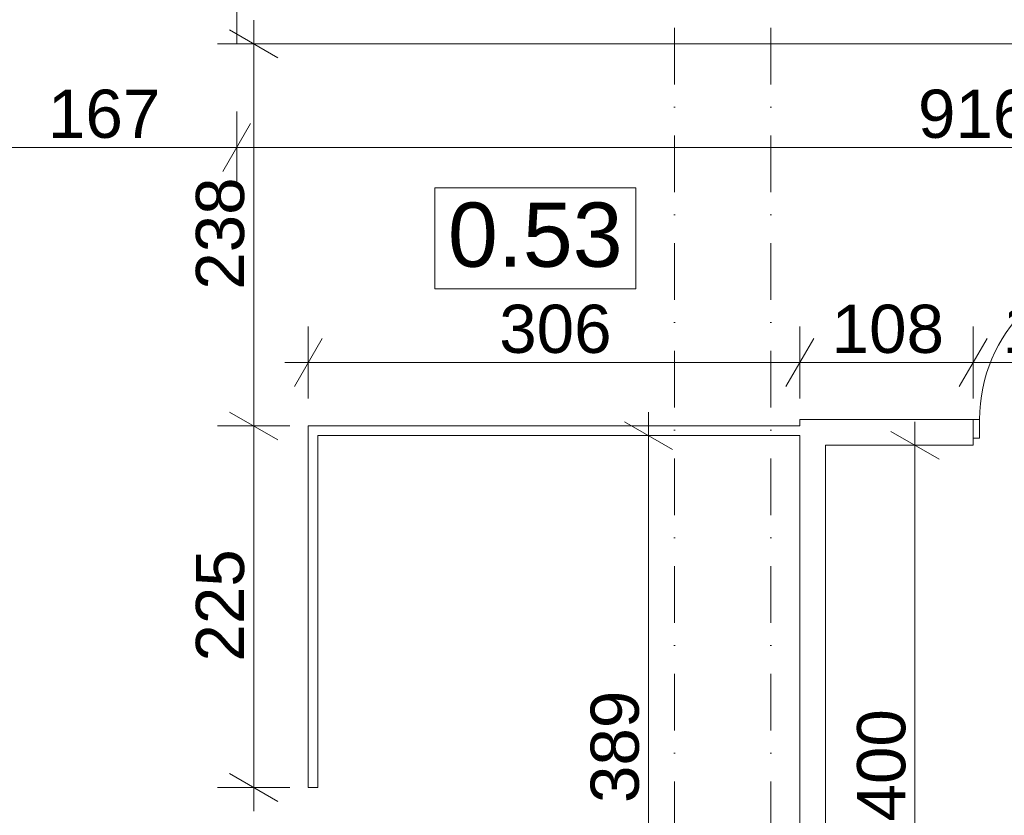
# Model space of a CAD drawing. Extents: x -283435 to 14216, y -77540 to 30522.
# Tile 111 of 177: x -114280 to -108151, y -33512 to -28557. Entities that reach past the tile are written whole.
import ezdxf

# ---------------------------------------------------------------- set-up
doc = ezdxf.new("R2010")
doc.units = 0
doc.header["$MEASUREMENT"] = 0
doc.linetypes.add('Kropki i Kreski', pattern=[670.277762, 352.777767, -176.388884, 0, -141.111112])
for name, color, linetype in [('Drzwi ArchiCAD', 7, 'Continuous'), ('WYMIARY', 7, 'Continuous'), ('ŚCIANY', 7, 'Continuous')]:
    doc.layers.add(name, color=color, linetype=linetype)
for name, color, linetype, lineweight in [('Drzwi ArchiCAD_Nr_Pióra__3', 3, 'Continuous', 18), ('Drzwi ArchiCAD_Nr_Pióra__7', 7, 'Continuous', 18), ('OPISY_Nr_Pióra__65', 65, 'Continuous', 18), ('OPISY_Nr_Pióra__86', 86, 'Continuous', 18), ('OSIE_Nr_Pióra__7', 7, 'Continuous', 18), ('WYMIARY_Nr_Pióra__4', 4, 'Continuous', 18), ('WYMIARY_Nr_Pióra__5', 5, 'Continuous', 18), ('ŚCIANY_Nr_Pióra__7', 7, 'Continuous', 18)]:
    doc.layers.add(name, color=color, linetype=linetype, lineweight=lineweight)
doc.styles.add('GENERATED_STYLE_1', font='arial.ttf')
doc.styles.add('GENERATED_STYLE_2', font='txt')
doc.dimstyles.new('GENERATED_STYLE__1', dxfattribs={"dimtxt": 300, "dimasz": 228, "dimexe": 0.18, "dimexo": 0, "dimgap": 0.09, "dimtad": 1, "dimdec": 0, "dimlfac": 0.1, "dimzin": 0, "dimdsep": 46, "dimtxsty": 'GENERATED_STYLE_2', "dimblk": 'ARROWHEAD_2', "dimblk1": 'ARROWHEAD_2', "dimblk2": 'ARROWHEAD_2', "dimcen": 0.09, "dimclrd": 256, "dimclre": 256, "dimclrt": 256, "dimazin": 0, "dimtfac": 1, "dimtdec": 4, "dimtmove": 0, "dimatfit": 3, "dimfxl": 1, "dimtolj": 1, "dimtzin": 0, "dimarcsym": 0})
doc.dimstyles.new('GENERATED_STYLE__2', dxfattribs={"dimtxt": 300, "dimasz": 228, "dimexe": 0.18, "dimexo": 0, "dimgap": 0.09, "dimtad": 1, "dimtih": 1, "dimtoh": 1, "dimdec": 0, "dimlfac": 0.1, "dimzin": 0, "dimdsep": 46, "dimtxsty": 'GENERATED_STYLE_2', "dimblk": 'ARROWHEAD_2', "dimblk1": 'ARROWHEAD_2', "dimblk2": 'ARROWHEAD_2', "dimcen": 0.09, "dimclrd": 256, "dimclre": 256, "dimclrt": 256, "dimazin": 0, "dimtfac": 1, "dimtdec": 4, "dimtmove": 0, "dimatfit": 3, "dimfxl": 1, "dimtolj": 1, "dimtzin": 0, "dimarcsym": 0})

# ---------------------------------------------------------------- blocks, each defined once
blk = doc.blocks.new('D1 Drzwi proste 12_16')
at = {"layer": 'Drzwi ArchiCAD_Nr_Pióra__3', "linetype": 'Continuous'}
for p, q in [((485, 0), (485, 970)), ((-485, 0), (-525, 0)), ((-525, 0), (-525, -115)), ((-485, -115), (-485, 0)), ((525, 0), (485, 0)), ((485, 0), (485, -115)), ((525, -115), (525, 0)), ((-525, -115), (-485, -115)), ((485, -115), (525, -115))]:
    blk.add_line(p, q, dxfattribs=at)
blk.add_arc((485, 0), 970, 90, 180, dxfattribs=at)
at = {"layer": 'Drzwi ArchiCAD_Nr_Pióra__7', "linetype": 'Continuous'}
for p, q in [((-525, 0), (-525, -115)), ((525, 0), (525, -115))]:
    blk.add_line(p, q, dxfattribs=at)
blk = doc.blocks.new('Ściana_70', base_point=(-112928.9, -25410.9))
at = {"layer": 'ŚCIANY_Nr_Pióra__7', "linetype": 'Continuous'}
for p, q in [((-112928.9, -25570.9), (-112928.9, -26979)), ((-112768.9, -26979), (-112768.9, -25570.9)), ((-112928.9, -26979), (-112813.9, -26979)), ((-112813.9, -26979), (-112768.9, -26979)), ((-112928.9, -28029), (-112813.9, -28029)), ((-112928.9, -28029), (-112928.9, -28707)), ((-112813.9, -28029), (-112768.9, -28029)), ((-112768.9, -28407), (-112768.9, -28029))]:
    blk.add_line(p, q, dxfattribs=at)
at = {"layer": 'Drzwi ArchiCAD', "linetype": 'Continuous', "rotation": 90}
blk.add_blockref('D1 Drzwi proste 12_16', (-112928.9, -27504), dxfattribs=at)
blk = doc.blocks.new('D1 Drzwi proste 12_110')
at = {"layer": 'Drzwi ArchiCAD_Nr_Pióra__3', "linetype": 'Continuous'}
for p, q in [((485, 0), (485, 970)), ((-485, 0), (-525, 0)), ((-525, 0), (-525, -115)), ((-485, -115), (-485, 0)), ((525, 0), (485, 0)), ((485, 0), (485, -115)), ((525, -115), (525, 0)), ((-525, -115), (-485, -115)), ((485, -115), (525, -115))]:
    blk.add_line(p, q, dxfattribs=at)
blk.add_arc((485, 0), 970, 90, 180, dxfattribs=at)
at = {"layer": 'Drzwi ArchiCAD_Nr_Pióra__7', "linetype": 'Continuous'}
for p, q in [((-525, 0), (-525, -115)), ((525, 0), (525, -115))]:
    blk.add_line(p, q, dxfattribs=at)
blk = doc.blocks.new('D1 Drzwi proste 12_111')
at = {"layer": 'Drzwi ArchiCAD_Nr_Pióra__3', "linetype": 'Continuous'}
for p, q in [((415, 0), (415, 830)), ((-415, 0), (-455, 0)), ((-455, 0), (-455, -115)), ((-415, -115), (-415, 0)), ((455, 0), (415, 0)), ((415, 0), (415, -115)), ((455, -115), (455, 0)), ((-455, -115), (-415, -115)), ((415, -115), (455, -115))]:
    blk.add_line(p, q, dxfattribs=at)
blk.add_arc((415, 0), 830, 90, 180, dxfattribs=at)
at = {"layer": 'Drzwi ArchiCAD_Nr_Pióra__7', "linetype": 'Continuous'}
for p, q in [((-455, 0), (-455, -115)), ((455, 0), (455, -115))]:
    blk.add_line(p, q, dxfattribs=at)
blk = doc.blocks.new('Ściana_66', base_point=(-103514.3, -31047.2))
at = {"layer": 'ŚCIANY_Nr_Pióra__7', "linetype": 'Continuous'}
for p, q in [((-108344.5, -31047.2), (-109423.3, -31047.2)), ((-108344.5, -31047.2), (-108344.5, -31162.2)), ((-107294.5, -31047.2), (-107294.5, -31162.2)), ((-104777, -31047.2), (-107294.5, -31047.2)), ((-104777, -31092.2), (-104777, -31047.2)), ((-103867, -31092.2), (-103867, -31047.2)), ((-103764.3, -31047.2), (-103867, -31047.2)), ((-104777, -31207.2), (-104777, -31092.2)), ((-103867, -31207.2), (-103867, -31092.2)), ((-108344.5, -31162.2), (-108344.5, -31207.2)), ((-107294.5, -31162.2), (-107294.5, -31207.2)), ((-109263.3, -31207.2), (-108344.5, -31207.2)), ((-107294.5, -31207.2), (-106010.1, -31207.2)), ((-105760.1, -31207.2), (-104777, -31207.2)), ((-103867, -31207.2), (-103764.3, -31207.2))]:
    blk.add_line(p, q, dxfattribs=at)
at = {"layer": 'Drzwi ArchiCAD', "linetype": 'Continuous'}
blk.add_blockref('D1 Drzwi proste 12_110', (-107819.5, -31047.2), dxfattribs=at)
at = {"layer": 'Drzwi ArchiCAD', "linetype": 'Continuous', "xscale": -1, "rotation": 180}
blk.add_blockref('D1 Drzwi proste 12_111', (-104322, -31207.2), dxfattribs=at)
blk = doc.blocks.new('Ściana_65', base_point=(-112483.3, -31147.2))
at = {"layer": 'ŚCIANY_Nr_Pióra__7', "linetype": 'Continuous'}
for p, q in [((-112483.3, -31087.2), (-112483.3, -33338.6)), ((-112423.3, -33338.6), (-112423.3, -31147.2)), ((-112483.3, -33338.6), (-112423.3, -33338.6))]:
    blk.add_line(p, q, dxfattribs=at)
blk = doc.blocks.new('Ściana_63', base_point=(-103514.3, -28407))
at = {"layer": 'ŚCIANY_Nr_Pióra__7', "linetype": 'Continuous'}
blk.add_line((-112928.9, -28707), (-103764.3, -28707), dxfattribs=at)
blk = doc.blocks.new('Ściana_313', base_point=(-109423.3, -31147.2))
at = {"layer": 'ŚCIANY_Nr_Pióra__7', "linetype": 'Continuous'}
for p, q in [((-109423.3, -31087.2), (-112483.3, -31087.2)), ((-112423.3, -31147.2), (-109423.3, -31147.2))]:
    blk.add_line(p, q, dxfattribs=at)
blk = doc.blocks.new('Ściana_314', base_point=(-109423.3, -31047.2))
at = {"layer": 'ŚCIANY_Nr_Pióra__7', "linetype": 'Continuous'}
for p, q in [((-109423.3, -31047.2), (-109423.3, -31087.2)), ((-109423.3, -31147.2), (-109423.3, -35039.9)), ((-109263.3, -35209.9), (-109263.3, -31207.2))]:
    blk.add_line(p, q, dxfattribs=at)
blk = doc.blocks.new('*D1406')
at = {"layer": 'WYMIARY_Nr_Pióra__4', "linetype": 'Continuous', "transparency": 16777216}
for p, q in [((-85803.3, -34597.9), (-85803.3, -34147.9)), ((-85683.5, -34597.9), (-85683.5, -34147.9)), ((-85716.7, -34222.9), (-85889.9, -34522.9)), ((-85596.9, -34222.9), (-85770.2, -34522.9)), ((-85803.3, -34372.9), (-85683.5, -34372.9))]:
    blk.add_line(p, q, dxfattribs=at)
blk = doc.blocks.new('ARROWHEAD_2')
at = {"linetype": 'Continuous'}
for p, q in [((-0.378, -0.655), (0.378, 0.655)), ((0, 0), (-1, 0))]:
    blk.add_line(p, q, dxfattribs=at)
blk = doc.blocks.new('*D1407')
at = {"layer": 'WYMIARY_Nr_Pióra__4', "linetype": 'Continuous', "transparency": 16777216}
for p, q in [((-85683.5, -34597.9), (-85683.5, -34147.9)), ((-85413.5, -34597.9), (-85413.5, -34147.9)), ((-85596.9, -34222.9), (-85770.2, -34522.9)), ((-85500.2, -34522.9), (-85326.9, -34222.9)), ((-85683.5, -34372.9), (-85413.5, -34372.9)), ((-85413.5, -34372.9), (-85266.8, -34372.9))]:
    blk.add_line(p, q, dxfattribs=at)
at = {"layer": 'WYMIARY_Nr_Pióra__5', "transparency": 16777216, "insert": (-85326.8, -34012.9), "char_height": 300, "attachment_point": 1, "style": 'GENERATED_STYLE_1'}
blk.add_mtext('{27}', dxfattribs=at)
blk = doc.blocks.new('*D1430')
at = {"layer": 'WYMIARY_Nr_Pióra__4', "linetype": 'Continuous', "transparency": 16777216}
for p, q in [((-103764.3, -27978.3), (-103764.3, -27528.3)), ((-103514.3, -27978.3), (-103514.3, -27528.3)), ((-103677.7, -27603.3), (-103850.9, -27903.3)), ((-103427.7, -27603.3), (-103600.9, -27903.3)), ((-103764.3, -27753.3), (-103514.3, -27753.3))]:
    blk.add_line(p, q, dxfattribs=at)
blk = doc.blocks.new('*D1431')
at = {"layer": 'WYMIARY_Nr_Pióra__4', "linetype": 'Continuous', "transparency": 16777216}
for p, q in [((-103514.3, -27978.3), (-103514.3, -27528.3)), ((-97275.6, -27978.3), (-97275.6, -27528.3)), ((-103427.7, -27603.3), (-103600.9, -27903.3)), ((-97362.2, -27903.3), (-97189, -27603.3)), ((-103514.3, -27753.3), (-97275.6, -27753.3)), ((-97275.6, -27753.3), (-97128.9, -27753.3))]:
    blk.add_line(p, q, dxfattribs=at)
at = {"layer": 'WYMIARY_Nr_Pióra__5', "transparency": 16777216, "char_height": 300, "attachment_point": 1, "style": 'GENERATED_STYLE_1'}
for s, insert in [('{25}', (-103427.6, -27393.3)), ('{624}', (-100508.8, -27393.3))]:
    blk.add_mtext(s, dxfattribs=dict(at, insert=insert))
blk = doc.blocks.new('*D1496')
at = {"layer": 'WYMIARY_Nr_Pióra__4', "linetype": 'Continuous', "transparency": 16777216}
for p, q in [((-114596.1, -29577.8), (-114596.1, -29127.8)), ((-112928.9, -29577.8), (-112928.9, -29127.8)), ((-114509.5, -29202.8), (-114682.7, -29502.8)), ((-112842.3, -29202.8), (-113015.5, -29502.8)), ((-114596.1, -29352.8), (-112928.9, -29352.8))]:
    blk.add_line(p, q, dxfattribs=at)
at = {"layer": 'WYMIARY_Nr_Pióra__5', "transparency": 16777216, "insert": (-114104, -28992.8), "char_height": 300, "attachment_point": 1, "style": 'GENERATED_STYLE_1'}
blk.add_mtext('{167}', dxfattribs=at)
blk = doc.blocks.new('*D1497')
at = {"layer": 'WYMIARY_Nr_Pióra__4', "linetype": 'Continuous', "transparency": 16777216}
for p, q in [((-112928.9, -29577.8), (-112928.9, -29127.8)), ((-103764.3, -29577.8), (-103764.3, -29127.8)), ((-112842.3, -29202.8), (-113015.5, -29502.8)), ((-103850.9, -29502.8), (-103677.7, -29202.8)), ((-112928.9, -29352.8), (-103764.3, -29352.8)), ((-103764.3, -29352.8), (-103617.6, -29352.8))]:
    blk.add_line(p, q, dxfattribs=at)
at = {"layer": 'WYMIARY_Nr_Pióra__5', "transparency": 16777216, "insert": (-108688.1, -28992.8), "char_height": 300, "attachment_point": 1, "style": 'GENERATED_STYLE_1'}
blk.add_mtext('{916}', dxfattribs=at)
blk = doc.blocks.new('*D1536')
at = {"layer": 'WYMIARY_Nr_Pióra__4', "linetype": 'Continuous', "transparency": 16777216}
for p, q in [((-112483.3, -30917.1), (-112483.3, -30467.1)), ((-109423.3, -30917.1), (-109423.3, -30467.1)), ((-112396.7, -30542.1), (-112569.9, -30842.1)), ((-109336.7, -30542.1), (-109509.9, -30842.1)), ((-112630, -30692.1), (-112483.3, -30692.1)), ((-112483.3, -30692.1), (-109423.3, -30692.1))]:
    blk.add_line(p, q, dxfattribs=at)
at = {"layer": 'WYMIARY_Nr_Pióra__5', "transparency": 16777216, "insert": (-111294.8, -30332.1), "char_height": 300, "attachment_point": 1, "style": 'GENERATED_STYLE_1'}
blk.add_mtext('{306}', dxfattribs=at)
blk = doc.blocks.new('*D1537')
at = {"layer": 'WYMIARY_Nr_Pióra__4', "linetype": 'Continuous', "transparency": 16777216}
for p, q in [((-109423.3, -30917.1), (-109423.3, -30467.1)), ((-108344.5, -30917.1), (-108344.5, -30467.1)), ((-109336.7, -30542.1), (-109509.9, -30842.1)), ((-108257.9, -30542.1), (-108431.1, -30842.1)), ((-109423.3, -30692.1), (-108344.5, -30692.1))]:
    blk.add_line(p, q, dxfattribs=at)
at = {"layer": 'WYMIARY_Nr_Pióra__5', "transparency": 16777216, "insert": (-109225.4, -30332.1), "char_height": 300, "attachment_point": 1, "style": 'GENERATED_STYLE_1'}
blk.add_mtext('{108}', dxfattribs=at)
blk = doc.blocks.new('*D1538')
at = {"layer": 'WYMIARY_Nr_Pióra__4', "linetype": 'Continuous', "transparency": 16777216}
for p, q in [((-108344.5, -30917.1), (-108344.5, -30467.1)), ((-107294.5, -30917.1), (-107294.5, -30467.1)), ((-108257.9, -30542.1), (-108431.1, -30842.1)), ((-107207.9, -30542.1), (-107381.1, -30842.1)), ((-108344.5, -30692.1), (-107294.5, -30692.1))]:
    blk.add_line(p, q, dxfattribs=at)
at = {"layer": 'WYMIARY_Nr_Pióra__5', "transparency": 16777216, "insert": (-108161, -30332.1), "char_height": 300, "attachment_point": 1, "style": 'GENERATED_STYLE_1'}
blk.add_mtext('{105}', dxfattribs=at)
blk = doc.blocks.new('*D1539')
at = {"layer": 'WYMIARY_Nr_Pióra__4', "linetype": 'Continuous', "transparency": 16777216}
for p, q in [((-107294.5, -30917.1), (-107294.5, -30467.1)), ((-104777, -30917.1), (-104777, -30467.1)), ((-107207.9, -30542.1), (-107381.1, -30842.1)), ((-104690.4, -30542.1), (-104863.6, -30842.1)), ((-107294.5, -30692.1), (-104777, -30692.1))]:
    blk.add_line(p, q, dxfattribs=at)
at = {"layer": 'WYMIARY_Nr_Pióra__5', "transparency": 16777216, "insert": (-106377.3, -30332.1), "char_height": 300, "attachment_point": 1, "style": 'GENERATED_STYLE_1'}
blk.add_mtext('{252}', dxfattribs=at)
blk = doc.blocks.new('*D1540')
at = {"layer": 'WYMIARY_Nr_Pióra__4', "linetype": 'Continuous', "transparency": 16777216}
for p, q in [((-104777, -30917.1), (-104777, -30467.1)), ((-103867, -30917.1), (-103867, -30467.1)), ((-104690.4, -30542.1), (-104863.6, -30842.1)), ((-103953.6, -30842.1), (-103780.4, -30542.1)), ((-104777, -30692.1), (-103867, -30692.1))]:
    blk.add_line(p, q, dxfattribs=at)
at = {"layer": 'WYMIARY_Nr_Pióra__5', "transparency": 16777216, "insert": (-104549.7, -30332.1), "char_height": 300, "attachment_point": 1, "style": 'GENERATED_STYLE_1'}
blk.add_mtext('{91}', dxfattribs=at)
blk = doc.blocks.new('*D1541')
at = {"layer": 'WYMIARY_Nr_Pióra__4', "linetype": 'Continuous', "transparency": 16777216}
for p, q in [((-103867, -30917.1), (-103867, -30467.1)), ((-103764.3, -30917.1), (-103764.3, -30467.1)), ((-103953.6, -30842.1), (-103780.4, -30542.1)), ((-103677.7, -30542.1), (-103850.9, -30842.1)), ((-103867, -30692.1), (-103764.3, -30692.1)), ((-103764.3, -30692.1), (-103617.6, -30692.1))]:
    blk.add_line(p, q, dxfattribs=at)
at = {"layer": 'WYMIARY_Nr_Pióra__5', "transparency": 16777216, "insert": (-103677.6, -30332.1), "char_height": 300, "attachment_point": 1, "style": 'GENERATED_STYLE_1'}
blk.add_mtext('{10}', dxfattribs=at)
blk = doc.blocks.new('*D1542')
at = {"layer": 'WYMIARY_Nr_Pióra__4', "linetype": 'Continuous', "transparency": 16777216}
for p, q in [((-112973.4, -31000.6), (-112673.4, -31173.8)), ((-112598.4, -31087.2), (-113048.4, -31087.2)), ((-112823.4, -33338.6), (-112823.4, -31087.2)), ((-112973.4, -33252), (-112673.4, -33425.2)), ((-112598.4, -33338.6), (-113048.4, -33338.6)), ((-112823.4, -33485.3), (-112823.4, -33338.6))]:
    blk.add_line(p, q, dxfattribs=at)
at = {"layer": 'WYMIARY_Nr_Pióra__5', "transparency": 16777216, "insert": (-113183.4, -32554.4), "char_height": 300, "attachment_point": 1, "rotation": 90, "style": 'GENERATED_STYLE_1'}
blk.add_mtext('{225}', dxfattribs=at)
blk = doc.blocks.new('*D1543')
at = {"layer": 'WYMIARY_Nr_Pióra__4', "linetype": 'Continuous', "transparency": 16777216}
for p, q in [((-112823.4, -28707), (-112823.4, -28560.3)), ((-112673.4, -28793.6), (-112973.4, -28620.4)), ((-112598.4, -28707), (-113048.4, -28707)), ((-112823.4, -31087.2), (-112823.4, -28707)), ((-112973.4, -31000.6), (-112673.4, -31173.8)), ((-112598.4, -31087.2), (-113048.4, -31087.2))]:
    blk.add_line(p, q, dxfattribs=at)
at = {"layer": 'WYMIARY_Nr_Pióra__5', "transparency": 16777216, "insert": (-113183.4, -30238.6), "char_height": 300, "attachment_point": 1, "rotation": 90, "style": 'GENERATED_STYLE_1'}
blk.add_mtext('{238}', dxfattribs=at)
blk = doc.blocks.new('*D1546')
at = {"layer": 'WYMIARY_Nr_Pióra__4', "linetype": 'Continuous', "transparency": 16777216}
for p, q in [((-110365.9, -31147.2), (-110365.9, -31000.5)), ((-110215.9, -31233.8), (-110515.9, -31060.6)), ((-110140.9, -31147.2), (-110590.9, -31147.2)), ((-110365.9, -35039.9), (-110365.9, -31147.2)), ((-110515.9, -34953.3), (-110215.9, -35126.5)), ((-110140.9, -35039.9), (-110590.9, -35039.9)), ((-110365.9, -35186.6), (-110365.9, -35039.9))]:
    blk.add_line(p, q, dxfattribs=at)
at = {"layer": 'WYMIARY_Nr_Pióra__5', "transparency": 16777216, "insert": (-110725.9, -33435.1), "char_height": 300, "attachment_point": 1, "rotation": 90, "style": 'GENERATED_STYLE_1'}
blk.add_mtext('{389}', dxfattribs=at)
blk = doc.blocks.new('*D1547')
at = {"layer": 'WYMIARY_Nr_Pióra__4', "linetype": 'Continuous', "transparency": 16777216}
for p, q in [((-108707.1, -31207.2), (-108707.1, -31060.5)), ((-108557.1, -31293.8), (-108857.1, -31120.6)), ((-108482.1, -31207.2), (-108932.1, -31207.2)), ((-108707.1, -35209.9), (-108707.1, -31207.2)), ((-108857.1, -35123.3), (-108557.1, -35296.5)), ((-108482.1, -35209.9), (-108932.1, -35209.9)), ((-108707.1, -35356.6), (-108707.1, -35209.9))]:
    blk.add_line(p, q, dxfattribs=at)
at = {"layer": 'WYMIARY_Nr_Pióra__5', "transparency": 16777216, "insert": (-109067.1, -33550), "char_height": 300, "attachment_point": 1, "rotation": 90, "style": 'GENERATED_STYLE_1'}
blk.add_mtext('{400}', dxfattribs=at)

msp = doc.modelspace()

# ---------------------------------------------------------------- linework, layer by layer
at = {"layer": 'OPISY_Nr_Pióra__65', "linetype": 'Continuous', "flags": 128}
msp.add_lwpolyline([(-111695.5, -29604.3), (-110445.5, -29604.3), (-110445.5, -30232.9), (-111695.5, -30232.9)], close=True, dxfattribs=at)
at = {"layer": 'OSIE_Nr_Pióra__7', "linetype": 'Kropki i Kreski'}
for p, q in [((-110203.7, -38346.1), (-110203.7, 27442)), ((-109603.3, -38346.1), (-109603.3, 27442))]:
    msp.add_line(p, q, dxfattribs=at)

# ---------------------------------------------------------------- block references
at = {"layer": 'ŚCIANY'}
for name, p in [('Ściana_70', (-112928.9, -25410.9)), ('Ściana_63', (-103514.3, -28407)), ('Ściana_66', (-103514.3, -31047.2)), ('Ściana_314', (-109423.3, -31047.2)), ('Ściana_65', (-112483.3, -31147.2)), ('Ściana_313', (-109423.3, -31147.2))]:
    msp.add_blockref(name, p, dxfattribs=at)

# ---------------------------------------------------------------- texts
at = {"layer": 'OPISY_Nr_Pióra__86', "linetype": 'Continuous', "insert": (-111070.5, -29695.7), "char_height": 400, "attachment_point": 2, "style": 'GENERATED_STYLE_1'}
msp.add_mtext('{0.53}', dxfattribs=at)

# ---------------------------------------------------------------- dimensions: what is measured, and where the dimension line sits
at = {"layer": 'WYMIARY', "linetype": 'Continuous'}
for base, p1, p2, picture, middle in [((-110402.2, -27753.3), (-103514.3, -30807.2), (-97275.6, -30807.2), '*D1431', (-100171.4, -27543.3)), ((-110402.2, -27753.3), (-103764.3, -28407), (-103514.3, -30807.2), '*D1430', (-103202.7, -27543.3)), ((-119101.4, -29352.8), (-114596.1, -28577), (-112928.9, -28707), '*D1496', (-113766.6, -29142.8)), ((-119101.4, -29352.8), (-112928.9, -28707), (-103764.3, -28707), '*D1497', (-108350.7, -29142.8)), ((-112483.3, -30692.1), (-112483.3, -31087.2), (-109423.3, -31047.2), '*D1536', (-110957.4, -30482.1)), ((-112483.3, -30692.1), (-109423.3, -31047.2), (-108344.5, -31207.2), '*D1537', (-108888, -30482.1)), ((-112483.3, -30692.1), (-108344.5, -31207.2), (-107294.5, -31207.2), '*D1538', (-107823.7, -30482.1)), ((-112483.3, -30692.1), (-107294.5, -31207.2), (-104777, -31047.2), '*D1539', (-106039.9, -30482.1)), ((-112483.3, -30692.1), (-104777, -31047.2), (-103867, -31047.2), '*D1540', (-104324.8, -30482.1)), ((-112483.3, -30692.1), (-103867, -31047.2), (-103764.3, -31047.2), '*D1541', (-103452.7, -30482.1)), ((-124919.9, -34372.9), (-85803.3, -34949.9), (-85683.5, -32124.8), '*D1406', (-86120.4, -34162.9)), ((-124919.9, -34372.9), (-85683.5, -32124.8), (-85413.5, -32124.8), '*D1407', (-85101.9, -34162.9))]:
    dim = msp.add_linear_dim(base=base, p1=p1, p2=p2, dimstyle='GENERATED_STYLE__2', dxfattribs=at)
    dim.commit()
    dim.dimension.update_dxf_attribs({"geometry": picture, "text_midpoint": middle})
for base, p1, p2, picture, middle in [((-112823.4, -33338.6), (-112483.3, -31087.2), (-112928.9, -28707), '*D1543', (-113033.4, -29901.2)), ((-112823.4, -33338.6), (-112483.3, -33338.6), (-112483.3, -31087.2), '*D1542', (-113033.4, -32217)), ((-110365.9, -35039.9), (-109843.5, -35039.9), (-109423.3, -31147.2), '*D1546', (-110575.9, -33097.7)), ((-108707.1, -35209.9), (-109263.3, -35209.9), (-109263.3, -31207.2), '*D1547', (-108917.1, -33212.7))]:
    dim = msp.add_linear_dim(base=base, p1=p1, p2=p2, angle=90, dimstyle='GENERATED_STYLE__1', dxfattribs=at)
    dim.commit()
    dim.dimension.update_dxf_attribs({"geometry": picture, "text_midpoint": middle})

doc.saveas('drawing.dxf')
